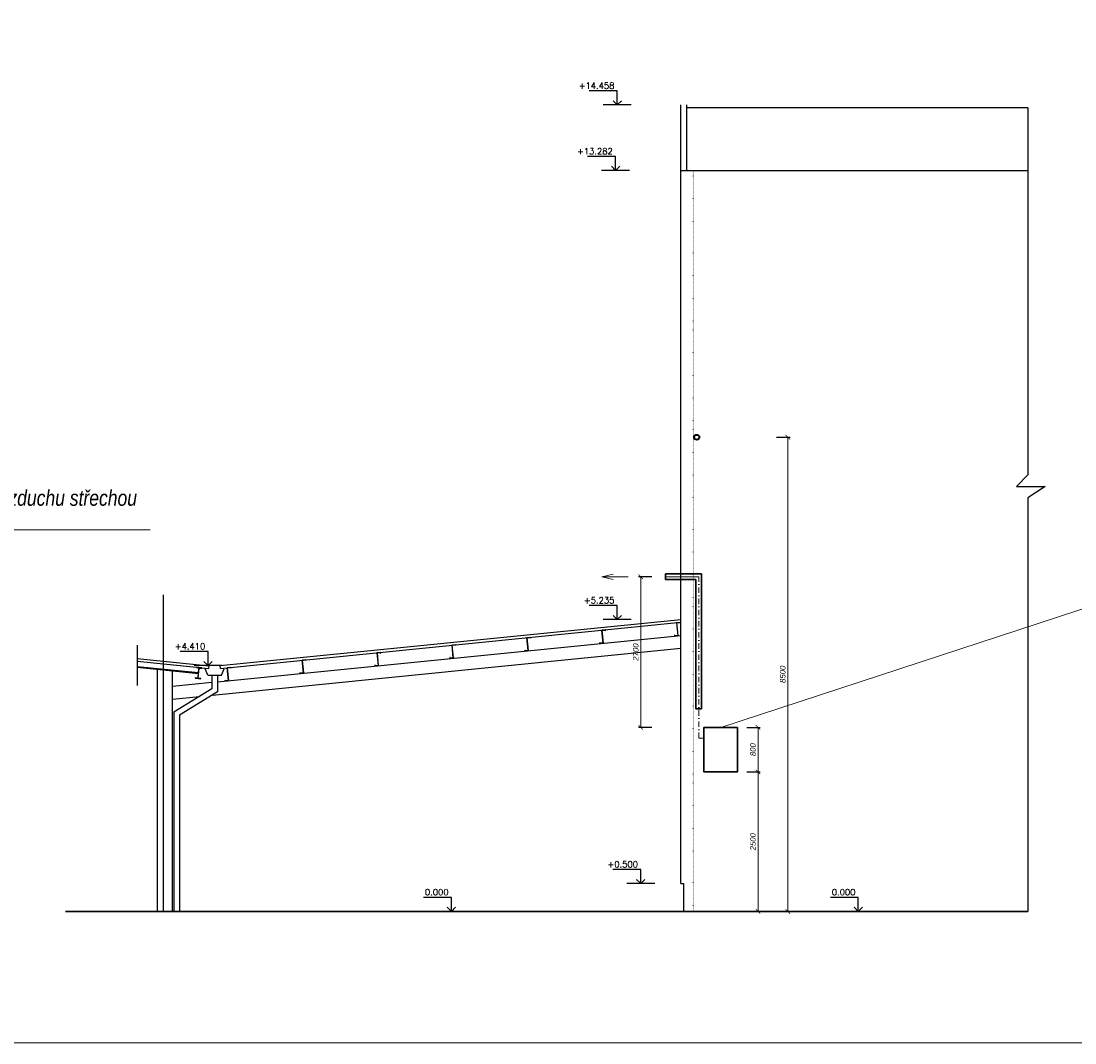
# Model space of a CAD drawing. Header units: millimetres. Extents: x 6435372 to 7248404, y 1559872 to 1886246.
# Tile 3 of 208: x 6529385 to 6548284, y 1739281 to 1757599. Entities that reach past the tile are written whole.
import ezdxf
from ezdxf.enums import TextEntityAlignment as Align

# ---------------------------------------------------------------- set-up
doc = ezdxf.new("R2010")
doc.units = ezdxf.units.MM
doc.linetypes.add('DASHDOT', pattern=[1, 0.5, -0.25, 0, -0.25])
doc.linetypes.add('DOT', pattern=[6.35, 0, -6.35])
for name, color, linetype, lineweight in [('plyn_popis', 7, 'Continuous', 18), ('plyn_potrubi', 40, 'PLYN2', 40), ('Robury', 30, 'Continuous', 30)]:
    doc.layers.add(name, color=color, linetype=linetype, lineweight=lineweight)
doc.styles.add('INDRA', font='ariali.ttf')
doc.styles.get("Standard").update_dxf_attribs({"font": 'romans.shx'})
doc.linetypes.add('PLYN2', pattern='A,5,-0.5,["+",Standard,S=1,R=0,X=0,Y=-0.42],-1.2', length=6.7)
doc.linetypes.add('PRERUSENI', pattern='A,60,[100,CADKON.SHX,S=2.5,R=0,X=0,Y=0],-10', length=70)
doc.dimstyles.new('INDRA', dxfattribs={"dimscale": 40, "dimtxt": 2.5, "dimasz": 2, "dimexe": 1, "dimexo": 2, "dimgap": 1, "dimtad": 1, "dimdec": 0, "dimrnd": 5, "dimzin": 4, "dimdsep": 46, "dimtxsty": 'INDRA', "dimblk": 'ARCHTICK', "dimcen": 0, "dimclrd": 256, "dimclre": 256, "dimclrt": 256, "dimadec": 0, "dimazin": 0, "dimtfac": 1, "dimtdec": 0, "dimtix": 1, "dimtmove": 0, "dimatfit": 3, "dimfxl": 5, "dimfxlon": 1, "dimtzin": 0, "dimlwd": 0, "dimlwe": 25, "dimarcsym": 0})

# ---------------------------------------------------------------- blocks, each defined once
blk = doc.blocks.new('*U1235')
at = {"color": 0, "linetype": 'ByBlock', "lineweight": -2}
blk.add_lwpolyline([(-1.5, 1.5), (0, 0), (1.5, 1.5), (0, 0), (0, 5), (10, 5)], dxfattribs=at)
blk = doc.blocks.new('*U1236')
at = {"color": 0, "linetype": 'ByBlock', "lineweight": -2}
blk.add_lwpolyline([(-1.5, 1.5), (0, 0), (1.5, 1.5), (0, 0), (0, 5), (10, 5)], dxfattribs=at)
blk = doc.blocks.new('*U1237')
at = {"color": 0, "linetype": 'ByBlock', "lineweight": -2}
blk.add_lwpolyline([(-1.5, 1.5), (0, 0), (1.5, 1.5), (0, 0), (0, 5), (10, 5)], dxfattribs=at)
blk = doc.blocks.new('*U1239')
at = {"color": 0, "linetype": 'ByBlock', "lineweight": -2}
blk.add_lwpolyline([(-1.5, 1.5), (0, 0), (1.5, 1.5), (0, 0), (0, 5), (10, 5)], dxfattribs=at)
blk = doc.blocks.new('*U1240')
at = {"color": 0, "linetype": 'ByBlock', "lineweight": -2}
blk.add_lwpolyline([(-1.5, 1.5), (0, 0), (1.5, 1.5), (0, 0), (0, 5), (10, 5)], dxfattribs=at)
blk = doc.blocks.new('*U1238')
at = {"color": 0, "linetype": 'ByBlock', "lineweight": -2}
blk.add_lwpolyline([(-1.5, 1.5), (0, 0), (1.5, 1.5), (0, 0), (0, 5), (10, 5)], dxfattribs=at)
blk = doc.blocks.new('_ArchTick')
at = {"color": 0, "linetype": 'ByBlock', "const_width": 0.15}
blk.add_lwpolyline([(-0.5, -0.5), (0.5, 0.5)], dxfattribs=at)
blk = doc.blocks.new('*D1241')
at = {"layer": 'DEFPOINTS', "color": 0, "ltscale": 400, "transparency": 16777216}
for p in [(6541932, 1744138), (6541932, 1741638), (6542602, 1741638)]:
    blk.add_point(p, dxfattribs=at)
at = {"layer": 'plyn_popis', "lineweight": 25, "ltscale": 400, "transparency": 16777216}
for p, q in [((6542402, 1744138), (6542642, 1744138)), ((6542402, 1741638), (6542642, 1741638))]:
    blk.add_line(p, q, dxfattribs=at)
at = {"layer": 'plyn_popis', "lineweight": 0, "ltscale": 400, "transparency": 16777216}
blk.add_line((6542602, 1744138), (6542602, 1741638), dxfattribs=at)
at = {"layer": 'plyn_popis', "lineweight": 0, "ltscale": 400, "transparency": 16777216, "xscale": 80, "yscale": 80, "zscale": 80}
for p, rotation in [((6542602, 1744138), 90), ((6542602, 1741638), 270)]:
    blk.add_blockref('_ArchTick', p, dxfattribs=dict(at, rotation=rotation))
at = {"layer": 'plyn_popis', "ltscale": 400, "transparency": 16777216, "insert": (6542511, 1742888), "char_height": 100, "attachment_point": 5, "rotation": 90, "style": 'INDRA'}
blk.add_mtext('2500', dxfattribs=at)
blk = doc.blocks.new('*D1242')
at = {"layer": 'DEFPOINTS', "color": 0, "ltscale": 400, "transparency": 16777216}
for p in [(6540840, 1747638), (6540499, 1744938), (6541632, 1744938)]:
    blk.add_point(p, dxfattribs=at)
at = {"layer": 'plyn_popis', "lineweight": 25, "ltscale": 400, "transparency": 16777216}
for p, q in [((6540699, 1747638), (6540459, 1747638)), ((6540699, 1744938), (6540459, 1744938))]:
    blk.add_line(p, q, dxfattribs=at)
at = {"layer": 'plyn_popis', "lineweight": 0, "ltscale": 400, "transparency": 16777216}
blk.add_line((6540499, 1747638), (6540499, 1744938), dxfattribs=at)
at = {"layer": 'plyn_popis', "lineweight": 0, "ltscale": 400, "transparency": 16777216, "xscale": 80, "yscale": 80, "zscale": 80}
for p, rotation in [((6540499, 1747638), 90), ((6540499, 1744938), 270)]:
    blk.add_blockref('_ArchTick', p, dxfattribs=dict(at, rotation=rotation))
at = {"layer": 'plyn_popis', "ltscale": 400, "transparency": 16777216, "insert": (6540408, 1746288), "char_height": 100, "attachment_point": 5, "rotation": 90, "style": 'INDRA'}
blk.add_mtext('2700', dxfattribs=at)
blk = doc.blocks.new('*D1243')
at = {"layer": 'DEFPOINTS', "color": 0, "ltscale": 400, "transparency": 16777216}
for p in [(6541502, 1750138), (6541726, 1741638), (6543135, 1741638)]:
    blk.add_point(p, dxfattribs=at)
at = {"layer": 'plyn_popis', "lineweight": 25, "ltscale": 400, "transparency": 16777216}
for p, q in [((6542935, 1750138), (6543175, 1750138)), ((6542935, 1741638), (6543175, 1741638))]:
    blk.add_line(p, q, dxfattribs=at)
at = {"layer": 'plyn_popis', "lineweight": 0, "ltscale": 400, "transparency": 16777216}
blk.add_line((6543135, 1750138), (6543135, 1741638), dxfattribs=at)
at = {"layer": 'plyn_popis', "lineweight": 0, "ltscale": 400, "transparency": 16777216, "xscale": 80, "yscale": 80, "zscale": 80}
for p, rotation in [((6543135, 1750138), 90), ((6543135, 1741638), 270)]:
    blk.add_blockref('_ArchTick', p, dxfattribs=dict(at, rotation=rotation))
at = {"layer": 'plyn_popis', "ltscale": 400, "transparency": 16777216, "insert": (6543044, 1745888), "char_height": 100, "attachment_point": 5, "rotation": 90, "style": 'INDRA'}
blk.add_mtext('8500', dxfattribs=at)
blk = doc.blocks.new('*D1248')
at = {"layer": 'DEFPOINTS', "color": 0, "ltscale": 400, "transparency": 16777216}
for p in [(6542232, 1744938), (6542602, 1744938), (6542232, 1744138)]:
    blk.add_point(p, dxfattribs=at)
at = {"layer": 'plyn_popis', "lineweight": 25, "ltscale": 400, "transparency": 16777216}
for p, q in [((6542402, 1744938), (6542642, 1744938)), ((6542402, 1744138), (6542642, 1744138))]:
    blk.add_line(p, q, dxfattribs=at)
at = {"layer": 'plyn_popis', "lineweight": 0, "ltscale": 400, "transparency": 16777216}
blk.add_line((6542602, 1744138), (6542602, 1744938), dxfattribs=at)
at = {"layer": 'plyn_popis', "lineweight": 0, "ltscale": 400, "transparency": 16777216, "xscale": 80, "yscale": 80, "zscale": 80}
for p, rotation in [((6542602, 1744938), 90), ((6542602, 1744138), 270)]:
    blk.add_blockref('_ArchTick', p, dxfattribs=dict(at, rotation=rotation))
at = {"layer": 'plyn_popis', "ltscale": 400, "transparency": 16777216, "insert": (6542511, 1744538), "char_height": 100, "attachment_point": 5, "rotation": 90, "style": 'INDRA'}
blk.add_mtext('800', dxfattribs=at)

msp = doc.modelspace()

# ---------------------------------------------------------------- linework, layer by layer
at = {"color": 8}
for p, q in [((6540325.3, 1756095.8), (6539825.3, 1756095.8)), ((6541216.7, 1742137.9), (6541216.7, 1756095.8)), ((6541316.7, 1756095.8), (6541316.7, 1754920.3)), ((6547436.7, 1756045.8), (6541316.7, 1756045.8)), ((6540295.4, 1754920.3), (6539795.4, 1754920.3)), ((6541216.7, 1754920.3), (6547436.7, 1754920.3)), ((6531936.7, 1741637.9), (6531936.7, 1747312.7)), ((6532957.4, 1746045.1), (6541216.7, 1746871)), ((6532962.3, 1745995.3), (6541216.7, 1746820.8)), ((6540325.3, 1746871), (6539825.3, 1746871)), ((6541206.2, 1746819.7), (6541141.5, 1746813.3)), ((6541141.5, 1746813.3), (6541164.4, 1746584.4)), ((6541143.7, 1746811.5), (6541204.4, 1746817.5)), ((6541166.6, 1746582.6), (6541143.7, 1746811.5)), ((6541204.4, 1746817.5), (6541205.6, 1746805.6)), ((6541205.6, 1746805.6), (6541207.6, 1746805.8)), ((6541207.6, 1746805.8), (6541206.2, 1746819.7)), ((6539862.9, 1746685.4), (6539798.2, 1746678.9)), ((6539798.2, 1746678.9), (6539821.1, 1746450.1)), ((6539800.4, 1746677.1), (6539861.1, 1746683.2)), ((6539823.3, 1746448.3), (6539800.4, 1746677.1)), ((6539861.1, 1746683.2), (6539862.3, 1746671.3)), ((6539862.3, 1746671.3), (6539864.3, 1746671.5)), ((6539864.3, 1746671.5), (6539862.9, 1746685.4)), ((6532907, 1745756.7), (6541216.7, 1746587.6)), ((6538519.6, 1746551.1), (6538454.9, 1746544.6)), ((6538454.9, 1746544.6), (6538477.8, 1746315.7)), ((6538457.1, 1746542.8), (6538517.8, 1746548.9)), ((6538480, 1746314), (6538457.1, 1746542.8)), ((6538459.7, 1746496.9), (6538461.5, 1746499.1)), ((6538500.8, 1746547.2), (6538502.6, 1746549.4)), ((6538517.8, 1746548.9), (6538519, 1746536.9)), ((6538519, 1746536.9), (6538521, 1746537.1)), ((6538521, 1746537.1), (6538519.6, 1746551.1)), ((6539764, 1746458.4), (6539762, 1746458.2)), ((6539762, 1746458.2), (6539763.6, 1746442.3)), ((6539763.6, 1746442.3), (6539823.3, 1746448.3)), ((6539765.4, 1746444.5), (6539764, 1746458.4)), ((6539821.1, 1746450.1), (6539765.4, 1746444.5)), ((6539813.6, 1746525), (6539815.4, 1746527.2)), ((6541107.3, 1746592.8), (6541105.3, 1746592.6)), ((6541105.3, 1746592.6), (6541106.9, 1746576.6)), ((6541106.9, 1746576.6), (6541166.6, 1746582.6)), ((6541108.7, 1746578.8), (6541107.3, 1746592.8)), ((6541164.4, 1746584.4), (6541108.7, 1746578.8)), ((6532815.6, 1745516.4), (6541216.7, 1746356.5)), ((6535833, 1746282.4), (6535768.3, 1746275.9)), ((6535768.3, 1746275.9), (6535791.2, 1746047.1)), ((6535770.5, 1746274.2), (6535831.2, 1746280.2)), ((6535793.4, 1746045.3), (6535770.5, 1746274.2)), ((6535831.2, 1746280.2), (6535832.4, 1746268.3)), ((6535832.4, 1746268.3), (6535834.4, 1746268.5)), ((6535834.4, 1746268.5), (6535833, 1746282.4)), ((6537176.3, 1746416.7), (6537111.6, 1746410.3)), ((6537111.6, 1746410.3), (6537134.5, 1746181.4)), ((6537113.8, 1746408.5), (6537174.5, 1746414.6)), ((6537136.7, 1746179.6), (6537113.8, 1746408.5)), ((6537174.5, 1746414.6), (6537175.7, 1746402.6)), ((6537175.7, 1746402.6), (6537177.7, 1746402.8)), ((6537177.7, 1746402.8), (6537176.3, 1746416.7)), ((6538420.7, 1746324.1), (6538418.7, 1746323.9)), ((6538418.7, 1746323.9), (6538420.3, 1746308)), ((6538420.3, 1746308), (6538480, 1746314)), ((6538422.1, 1746310.2), (6538420.7, 1746324.1)), ((6538477.8, 1746315.7), (6538422.1, 1746310.2)), ((6531466.5, 1746172.3), (6532756.6, 1746043.3)), ((6531466.5, 1746122.8), (6532529, 1746016.5)), ((6532988.4, 1746045.1), (6532488.4, 1746045.1)), ((6532756.5, 1746042.5), (6532756.6, 1746043.3)), ((6532962.3, 1745995.3), (6532957.4, 1746045.1)), ((6534489.7, 1746148.1), (6534425, 1746141.6)), ((6534425, 1746141.6), (6534447.9, 1745912.8)), ((6534427.2, 1746139.8), (6534487.9, 1746145.9)), ((6534450.1, 1745911), (6534427.2, 1746139.8)), ((6534433.7, 1746055.2), (6534435.5, 1746057.4)), ((6534487.9, 1746145.9), (6534489.1, 1746134)), ((6534489.1, 1746134), (6534491.1, 1746134.1)), ((6534491.1, 1746134.1), (6534489.7, 1746148.1)), ((6535734.1, 1746055.4), (6535732.1, 1746055.2)), ((6535732.1, 1746055.2), (6535733.7, 1746039.3)), ((6535733.7, 1746039.3), (6535793.4, 1746045.3)), ((6535735.5, 1746041.5), (6535734.1, 1746055.4)), ((6535791.2, 1746047.1), (6535735.5, 1746041.5)), ((6535753.2, 1746041.3), (6535755, 1746043.5)), ((6535787.6, 1746083.3), (6535789.4, 1746085.5)), ((6537077.4, 1746189.8), (6537075.4, 1746189.6)), ((6537075.4, 1746189.6), (6537077, 1746173.7)), ((6537077, 1746173.7), (6537136.7, 1746179.6)), ((6537078.8, 1746175.8), (6537077.4, 1746189.8)), ((6537134.5, 1746181.4), (6537078.8, 1746175.8)), ((6531466.5, 1746030.3), (6532566.8, 1745920.3)), ((6531466.5, 1746014.3), (6532565.2, 1745904.4)), ((6531831.7, 1741637.9), (6531831.7, 1745977.7)), ((6532101.7, 1741637.9), (6532101.7, 1745950.7)), ((6532529, 1746016.5), (6532528.2, 1746008.1)), ((6532528.2, 1746008.1), (6532563.2, 1746004.6)), ((6532628.5, 1746006.6), (6532529, 1746016.5)), ((6532529, 1746016.5), (6532529, 1746016.5)), ((6532529, 1746016.5), (6532529, 1746016.5)), ((6532558.1, 1745833.2), (6532573.9, 1745991.4)), ((6532567.7, 1746003.2), (6532563.2, 1746004.6)), ((6532563.7, 1745832.7), (6532579.5, 1745990.9)), ((6532573.9, 1745991.4), (6532573.5, 1745996.1)), ((6532580.9, 1745995.4), (6532579.5, 1745990.9)), ((6532592.7, 1746001.6), (6532588, 1746001.2)), ((6532592.7, 1746001.6), (6532627.7, 1745998.1)), ((6532627.7, 1745998.1), (6532628.5, 1746006.6)), ((6532628.5, 1746006.6), (6532751.7, 1745994.3)), ((6532732, 1745875.3), (6532686.5, 1745989)), ((6532732, 1745875.3), (6532982, 1745875.3)), ((6532751.7, 1745994.9), (6532751.8, 1745995.7)), ((6532751.7, 1745994.4), (6532751.7, 1745994.9)), ((6532751.7, 1745994.3), (6532751.7, 1745994.4)), ((6532751.8, 1745995.7), (6532756.5, 1746042.5)), ((6532807, 1745875.3), (6532807, 1745628.4)), ((6532907, 1745875.3), (6532907, 1745572.3)), ((6532982, 1745875.3), (6533027.6, 1745989)), ((6533146.4, 1746013.8), (6533081.7, 1746007.3)), ((6533081.7, 1746007.3), (6533104.6, 1745778.4)), ((6533083.9, 1746005.5), (6533144.6, 1746011.6)), ((6533106.8, 1745776.6), (6533083.9, 1746005.5)), ((6533144.6, 1746011.6), (6533145.8, 1745999.6)), ((6533145.8, 1745999.6), (6533147.8, 1745999.8)), ((6533147.8, 1745999.8), (6533146.4, 1746013.8)), ((6534390.8, 1745921.1), (6534388.8, 1745920.9)), ((6534388.8, 1745920.9), (6534390.4, 1745905)), ((6534390.4, 1745905), (6534450.1, 1745911)), ((6534392.2, 1745907.2), (6534390.8, 1745921.1)), ((6534447.9, 1745912.8), (6534392.2, 1745907.2)), ((6532101.7, 1745676.1), (6532807, 1745746.7)), ((6532510, 1745826), (6532509.1, 1745817.5)), ((6532509.1, 1745817.5), (6532608.6, 1745807.6)), ((6532545, 1745822.5), (6532510, 1745826)), ((6532545, 1745822.5), (6532549.7, 1745822.9)), ((6532556.8, 1745828.8), (6532558.1, 1745833.2)), ((6532563.7, 1745832.7), (6532564.1, 1745828)), ((6532570, 1745820.9), (6532574.4, 1745819.5)), ((6532609.5, 1745816), (6532574.4, 1745819.5)), ((6532608.6, 1745807.6), (6532609.5, 1745816)), ((6533047.5, 1745786.8), (6533045.5, 1745786.6)), ((6533045.5, 1745786.6), (6533047.1, 1745770.7)), ((6533047.1, 1745770.7), (6533106.8, 1745776.6)), ((6533048.9, 1745772.9), (6533047.5, 1745786.8)), ((6533104.6, 1745778.4), (6533048.9, 1745772.9)), ((6532101.7, 1745445), (6532586.8, 1745493.5)), ((6532807, 1745628.4), (6532126.7, 1745211.6)), ((6532907, 1745572.3), (6532226.7, 1745155.6)), ((6532126.7, 1745211.6), (6532126.7, 1741637.9)), ((6532226.7, 1745155.6), (6532226.7, 1741637.9)), ((6540748.1, 1742137.9), (6540248.1, 1742137.9)), ((6541216.7, 1742137.9), (6541266.7, 1742137.9)), ((6541266.7, 1742137.9), (6541266.7, 1741637.9)), ((6530182.8, 1741637.9), (6547436.7, 1741637.9)), ((6541216.7, 1741637.9), (6530182.8, 1741637.9)), ((6547436.7, 1741637.9), (6536780.1, 1741637.9)), ((6537352, 1741637.9), (6536852, 1741637.9)), ((6544648.2, 1741637.9), (6544148.2, 1741637.9))]:
    msp.add_line(p, q, dxfattribs=at)
at = {"color": 8, "ltscale": 400}
for p, q in [((6547436.7, 1756045.8), (6547436.7, 1749464.6)), ((6547436.7, 1749464.6), (6547233.4, 1749253.6)), ((6547233.4, 1749253.6), (6547748.8, 1749253.6)), ((6547748.8, 1749253.6), (6547436.7, 1749055.1)), ((6547436.7, 1749055.1), (6547436.7, 1741637.9))]:
    msp.add_line(p, q, dxfattribs=at)
at = {"color": 8, "linetype": 'DOT'}
msp.add_line((6541436.7, 1741637.9), (6541436.7, 1754920.3), dxfattribs=at)
at = {"color": 8, "linetype": 'PRERUSENI', "ltscale": 0.5}
msp.add_line((6531466.5, 1746414.1), (6531466.5, 1745685.5), dxfattribs=at)
at = {"color": 8}
for centre, start, end in [((6532562, 1745992.6), 16.78941, 61.78941), ((6532591.5, 1745989.7), 106.78941, 151.78941), ((6532546.2, 1745834.4), 286.78941, 331.78941), ((6532575.6, 1745831.5), 196.78941, 241.78941)]:
    msp.add_arc(centre, 12, start, end, dxfattribs=at)
at = {"layer": 'plyn_popis', "ltscale": 400}
for p, q in [((6524354.4, 1748481.4), (6531701.3, 1748481.4)), ((6541931.7, 1744937.9), (6548914.3, 1747225.9))]:
    msp.add_line(p, q, dxfattribs=at)
msp.add_lwpolyline([(6591231.3, 1798681.3), (6591231.3, 1739281.3), (6507231.3, 1739281.3), (6507231.3, 1798681.3)], close=True, dxfattribs=at)
at = {"layer": 'plyn_potrubi', "ltscale": 400}
msp.add_circle((6541502.2, 1750137.9), 44.8, dxfattribs=at)
at = {"layer": 'Robury', "lineweight": 18, "ltscale": 400}
for p, q in [((6539800.6, 1747638.3), (6540002.6, 1747685.9)), ((6540272.3, 1747638.3), (6539800.6, 1747638.3)), ((6539800.6, 1747638.3), (6540002.6, 1747590.7))]:
    msp.add_line(p, q, dxfattribs=at)
at = {"layer": 'Robury'}
for p, q in [((6541587.4, 1747688.3), (6540939.6, 1747688.3)), ((6540939.6, 1747688.3), (6540939.6, 1747588.3)), ((6541487.4, 1747588.3), (6540939.6, 1747588.3)), ((6541487.4, 1745269.5), (6541487.4, 1747588.3)), ((6541587.4, 1745269.5), (6541587.4, 1747688.3)), ((6541487.4, 1745269.5), (6541587.4, 1745269.5))]:
    msp.add_line(p, q, dxfattribs=at)
at = {"layer": 'Robury', "linetype": 'DASHDOT', "lineweight": 18, "ltscale": 200}
for p, q in [((6541537.4, 1747638.3), (6540939.6, 1747638.3)), ((6540939.6, 1747638.3), (6541537.4, 1747638.3)), ((6541537.4, 1744745.5), (6541537.4, 1747638.3)), ((6541631.7, 1744745.5), (6541537.4, 1744745.5))]:
    msp.add_line(p, q, dxfattribs=at)
at = {"layer": 'Robury'}
msp.add_lwpolyline([(6542231.7, 1744937.9), (6542231.7, 1744137.9), (6541631.7, 1744137.9), (6541631.7, 1744937.9)], close=True, dxfattribs=at)

# ---------------------------------------------------------------- block references
at = {"color": 8}
ref = msp.add_blockref('*U1235', (6540075.3, 1756095.8), dxfattribs=dict(at, xscale=-50, yscale=50, zscale=50))
ref.add_attrib('Výška', '+14.458', dxfattribs={"color": 0, "linetype": 'ByBlock', "lineweight": -2, "height": 110}).set_placement((6540025.3, 1756385.8), align=Align.RIGHT)
ref = msp.add_blockref('*U1240', (6540045.4, 1754920.3), dxfattribs=dict(at, xscale=-50, yscale=50, zscale=50))
ref.add_attrib('Výška', '+13.282', dxfattribs={"color": 0, "linetype": 'ByBlock', "lineweight": -2, "height": 110}).set_placement((6539995.4, 1755210.3), align=Align.RIGHT)
ref = msp.add_blockref('*U1236', (6540075.3, 1746871), dxfattribs=dict(at, xscale=-50, yscale=50, zscale=50))
ref.add_attrib('Výška', '+5.235', dxfattribs={"color": 0, "linetype": 'ByBlock', "lineweight": -2, "height": 110}).set_placement((6540025.3, 1747161), align=Align.RIGHT)
ref = msp.add_blockref('*U1237', (6532738.4, 1746045.1), dxfattribs=dict(at, xscale=-50, yscale=50, zscale=50))
ref.add_attrib('Výška', '+4.410', dxfattribs={"color": 0, "linetype": 'ByBlock', "lineweight": -2, "height": 110}).set_placement((6532688.4, 1746335.1), align=Align.RIGHT)
ref = msp.add_blockref('*U1238', (6540498.1, 1742137.9), dxfattribs=dict(at, xscale=-50, yscale=50, zscale=50))
ref.add_attrib('Výška', '+0.500', dxfattribs={"color": 0, "linetype": 'ByBlock', "lineweight": -2, "height": 110}).set_placement((6540448.1, 1742427.9), align=Align.RIGHT)
ref = msp.add_blockref('*U1239', (6537102, 1741637.9), dxfattribs=dict(at, xscale=-50, yscale=50, zscale=50))
ref.add_attrib('Výška', '0.000', dxfattribs={"color": 0, "linetype": 'ByBlock', "lineweight": -2, "height": 110}).set_placement((6537052, 1741927.9), align=Align.RIGHT)
ref = msp.add_blockref('*U1239', (6544398.2, 1741637.9), dxfattribs=dict(at, xscale=-50, yscale=50, zscale=50))
ref.add_attrib('Výška', '0.000', dxfattribs={"color": 0, "linetype": 'ByBlock', "lineweight": -2, "height": 110}).set_placement((6544348.2, 1741927.9), align=Align.RIGHT)

# ---------------------------------------------------------------- texts
at = {"layer": 'plyn_popis', "linetype": 'Continuous', "style": 'INDRA', "width": 0.8}
msp.add_text('odkouření a přívod spalovacího vzduchu střechou', height=281.25, dxfattribs=at).set_placement((6524528.4, 1748909.6))

# ---------------------------------------------------------------- dimensions: what is measured, and where the dimension line sits
at = {"layer": 'plyn_popis', "ltscale": 400}
for base, p1, p2, picture, middle in [((6543135.5, 1741637.9), (6541502.2, 1750137.9), (6541726.3, 1741637.9), '*D1243', (6543044.4, 1745887.9)), ((6540498.9, 1744937.9), (6540839.6, 1747638.3), (6541631.7, 1744937.9), '*D1242', (6540407.9, 1746288.1)), ((6542601.8, 1744937.9), (6542231.7, 1744137.9), (6542231.7, 1744937.9), '*D1248', (6542510.7, 1744537.9)), ((6542601.8, 1741637.9), (6541931.7, 1744137.9), (6541931.7, 1741637.9), '*D1241', (6542510.7, 1742887.9))]:
    dim = msp.add_linear_dim(base=base, p1=p1, p2=p2, angle=90, dimstyle='INDRA', dxfattribs=at)
    dim.commit()
    dim.dimension.update_dxf_attribs({"geometry": picture, "text_midpoint": middle})

doc.saveas('drawing.dxf')
